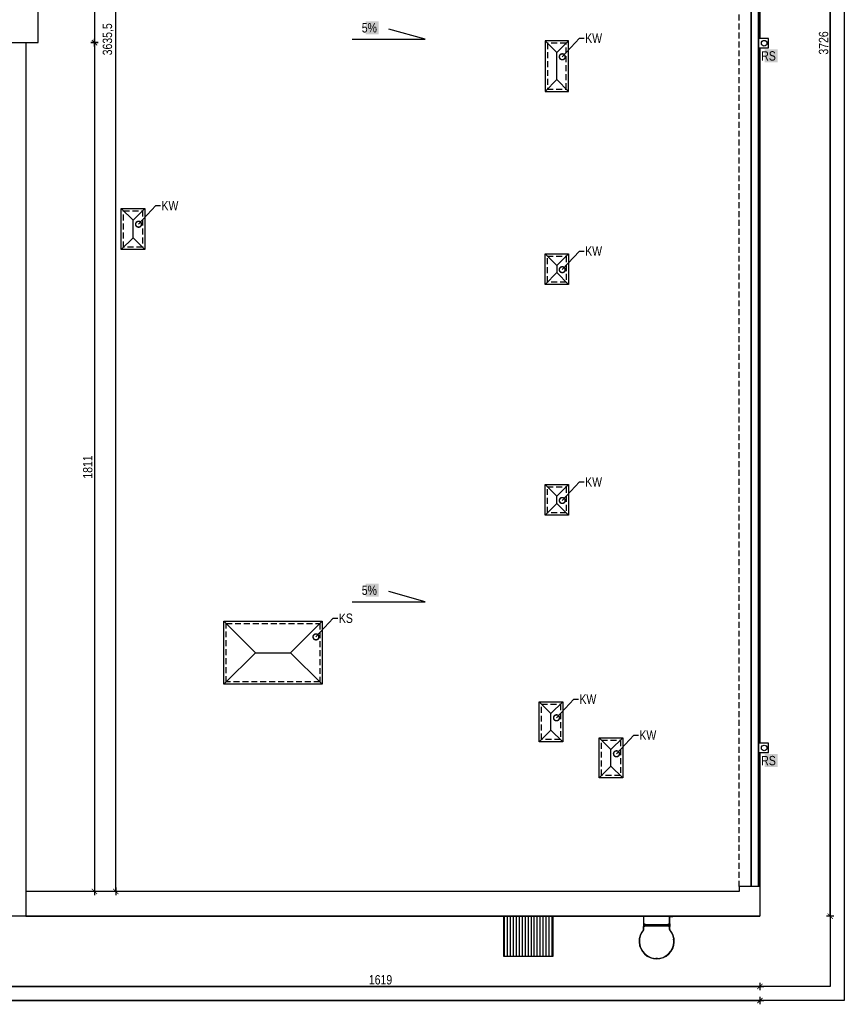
# Model space of a CAD drawing. Header units: millimetres. Extents: x 59331 to 112314, y -16110 to 34390.
# Tile 195 of 198: x 86779 to 88538, y 10839 to 12940. Entities that reach past the tile are written whole.
import ezdxf
from ezdxf import colors
from ezdxf.entities.mleader import LeaderData, LeaderLine
from ezdxf.math import Vec2, Vec3

# ---------------------------------------------------------------- set-up
doc = ezdxf.new("R2010")
doc.units = ezdxf.units.MM
doc.set_wipeout_variables(frame=1)
doc.linetypes.add('DASHEDX2', pattern=[38.1, 25.4, -12.7])
doc.layers.get('DEFPOINTS').update_dxf_attribs({"lineweight": 9})
for name, color, linetype in [('_HSA_OPIS', 43, 'Continuous'), ('_HSA_PRZERYWANE', 153, 'DASHEDX2'), ('_HSA_WIDOKOWE', 1, 'Continuous'), ('_HSA_WIDOKOWE_CIENKIE', 8, 'Continuous'), ('_HSA_WYM_100', 141, 'Continuous'), ('_HSA_ŚCIANY_CIENKIE', 2, 'Continuous'), ('_HSA_ŚCIANY_DZIAŁOWE', 6, 'Continuous'), ('_HSA_ŚCIANY_KONSTRUKCYJNE', 3, 'Continuous')]:
    doc.layers.add(name, color=color, linetype=linetype)
doc.layers.add('_HSA_UWAGI', color=50, linetype='Continuous', plot=False)
doc.styles.add('ARIAL_100', font='Arial.ttf', dxfattribs={"width": 0.8, "height": 20})
doc.dimstyles.new('WYM_WEWN_100', dxfattribs={"dimtxt": 20, "dimasz": 2, "dimexe": 10, "dimexo": 0, "dimgap": 4, "dimtad": 1, "dimdec": 1, "dimrnd": 0.1, "dimtxsty": 'ARIAL_100', "dimblk": 'Wym-03', "dimcen": 0, "dimdle": 10, "dimse1": 1, "dimse2": 1, "dimclrt": 256, "dimazin": 2, "dimtfac": 1, "dimtdec": 1, "dimtix": 1, "dimtmove": 2, "dimatfit": 0, "dimfxl": 1, "dimtolj": 1, "dimtzin": 0, "dimarcsym": 0})

# ---------------------------------------------------------------- blocks, each defined once
blk = doc.blocks.new('*U366')
blk.add_wipeout([(-16.7, 0), (0, 0), (0, -3615.7), (-16.7, -3615.7)])
for p, q in [((-15, 0), (0, 0)), ((-15, 0), (-15, -3615.7)), ((0, 0), (0, -3615.7))]:
    blk.add_line(p, q)
at = {"layer": '_HSA_WIDOKOWE_CIENKIE'}
blk.add_line((-16.7, 0), (-16.7, -3615.7), dxfattribs=at)
blk.add_lwpolyline([(-16.7, 0), (-15, 0)], dxfattribs=at)
blk = doc.blocks.new('A$Cc00aeabc')
blk.add_wipeout([(-21.4, 20), (0, 20), (0, 0), (-21.4, 0)])
blk.add_lwpolyline([(-21.4, 0), (0, 0), (0, 20), (-21.4, 20)], close=True)
at = {"layer": '_HSA_WIDOKOWE'}
blk.add_circle((-9, 10), 6, dxfattribs=at)
blk = doc.blocks.new('_DotSmall')
at = {"color": 0, "linetype": 'ByBlock', "const_width": 0.5}
blk.add_lwpolyline([(-0.0625, 0, 1), (0.0625, 0, 1)], format="xyb", close=True, dxfattribs=at)
blk = doc.blocks.new('drabina z koszem - widok z góry')
for p, q in [((-291, 0), (-345, 0)), ((-345, -5), (-345, 0)), ((291, 0), (345, 0)), ((345, 0), (345, 0)), ((345, -5), (345, 0)), ((-291, -5), (-345, -5)), ((-280, -16), (-280, -160)), ((-280, -160), (-280, -218)), ((-275, -160), (-275, -16)), ((-250, -175), (250, -175)), ((-250, -203), (250, -203)), ((275, -160), (275, -16)), ((280, -160), (280, -16)), ((280, -160), (280, -218)), ((291, -5), (345, -5)), ((-280, -282), (-280, -218)), ((-275, -283), (-275, -218)), ((275, -283), (275, -218)), ((280, -283), (280, -218))]:
    blk.add_line(p, q)
for points in [[(-275, -218), (-275, -160), (-250, -160), (-250, -218)], [(250, -218), (250, -160), (275, -160), (275, -218)], [(-367, -490), (-369, -529), (-364, -530), (-362, -490)], [(366, -490), (369, -529), (364, -530), (361, -490)], [(-283, -772), (-256, -801), (-253, -798), (-280, -769)], [(283, -772), (256, -801), (252, -798), (279, -769)], [(20, -904), (-20, -904), (-20, -899), (20, -899)]]:
    blk.add_lwpolyline(points, close=True)
for centre, radius, start, end in [((-291, -16), 16, 0, 90), ((291, -16), 16, 90, 180), ((-291, -16), 11, 0, 90), ((291, -16), 11, 90, 180), ((0, -535), 374, 139.0771, 41.0569), ((0, -535), 369, 139.196, 41.0349), ((-290, -282), 10, 312.1749, 0), ((-290, -283), 15, 312.0487, 0), ((290, -283), 15, 180, 221.0349), ((290, -283), 10, 180, 221.0569)]:
    blk.add_arc(centre, radius, start, end)
blk = doc.blocks.new('Wym-03')
for p, q in [((-4, 0), (4, 0)), ((0, 4), (0, -4))]:
    blk.add_line(p, q)
blk.add_lwpolyline([(-2.8, -2.8, 0.8, 0.8, 0), (2.8, 2.8, 0.05, 0.05, 0)], format="xyseb")
blk = doc.blocks.new('*D509')
at = {"layer": '_HSA_WYM_100', "color": 0, "lineweight": -2, "transparency": 16777216}
blk.add_line((86741.3, 10877.4), (88356.2, 10877.4), dxfattribs=at)
at = {"layer": 'DEFPOINTS', "color": 0, "transparency": 16777216}
for p in [(86739.3, 12840.5), (88358.2, 11027.4), (88358.2, 10877.4)]:
    blk.add_point(p, dxfattribs=at)
at = {"layer": '_HSA_WYM_100', "color": 0, "lineweight": -2, "transparency": 16777216, "xscale": 2, "yscale": 2, "zscale": 2}
for p, rotation in [((86739.3, 10877.4), 179.9999999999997), ((88358.2, 10877.4), 359.9999999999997)]:
    blk.add_blockref('Wym-03', p, dxfattribs=dict(at, rotation=rotation))
at = {"layer": '_HSA_WYM_100', "transparency": 16777216, "insert": (87548.8, 10891.6), "char_height": 20, "attachment_point": 5, "style": 'ARIAL_100'}
blk.add_mtext('\\A1;1619', dxfattribs=at)
blk = doc.blocks.new('*D505')
at = {"layer": '_HSA_WYM_100', "color": 0, "lineweight": -2, "transparency": 16777216}
blk.add_line((76431.4, 10847.4), (88356.2, 10847.4), dxfattribs=at)
at = {"layer": 'DEFPOINTS', "color": 0, "transparency": 16777216}
for p in [(76429.4, 10877.4), (88358.2, 10877.4), (88358.2, 10847.4)]:
    blk.add_point(p, dxfattribs=at)
at = {"layer": '_HSA_WYM_100', "color": 0, "lineweight": -2, "transparency": 16777216, "xscale": 2, "yscale": 2, "zscale": 2, "rotation": 180}
blk.add_blockref('Wym-03', (76429.4, 10847.4), dxfattribs=at)
at = {"layer": '_HSA_WYM_100', "color": 0, "lineweight": -2, "transparency": 16777216, "xscale": 2, "yscale": 2, "zscale": 2}
blk.add_blockref('Wym-03', (88358.2, 10847.4), dxfattribs=at)
at = {"layer": '_HSA_WYM_100', "transparency": 16777216, "insert": (82393.8, 10861.6), "char_height": 20, "attachment_point": 5, "style": 'ARIAL_100'}
blk.add_mtext('\\A1;11929', dxfattribs=at)
blk = doc.blocks.new('*D510')
at = {"layer": '_HSA_WYM_100', "color": 0, "lineweight": -2, "transparency": 16777216}
blk.add_line((88508.2, 11029.4), (88508.2, 14751.5), dxfattribs=at)
at = {"layer": 'DEFPOINTS', "color": 0, "transparency": 16777216}
for p in [(88358.2, 14753.5), (88508.2, 14753.5), (88358.2, 11027.4)]:
    blk.add_point(p, dxfattribs=at)
at = {"layer": '_HSA_WYM_100', "color": 0, "lineweight": -2, "transparency": 16777216, "xscale": 2, "yscale": 2, "zscale": 2}
for p, rotation in [((88508.2, 14753.5), 90), ((88508.2, 11027.4), 270)]:
    blk.add_blockref('Wym-03', p, dxfattribs=dict(at, rotation=rotation))
at = {"layer": '_HSA_WYM_100', "transparency": 16777216, "insert": (88494, 12890.5), "char_height": 20, "attachment_point": 5, "rotation": 90, "style": 'ARIAL_100'}
blk.add_mtext('\\A1;3726', dxfattribs=at)
blk = doc.blocks.new('*D837')
at = {"layer": '_HSA_WYM_100', "color": 0, "lineweight": -2, "transparency": 16777216}
blk.add_line((86938.6, 14714.1), (86938.6, 12893.2), dxfattribs=at)
at = {"layer": 'DEFPOINTS', "color": 0, "transparency": 16777216}
for p in [(86818.8, 14716.1), (86818.8, 12891.2), (86938.6, 12891.2)]:
    blk.add_point(p, dxfattribs=at)
at = {"layer": '_HSA_WYM_100', "color": 0, "lineweight": -2, "transparency": 16777216, "xscale": 2, "yscale": 2, "zscale": 2}
for p, rotation in [((86938.6, 14716.1), 89.99999999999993), ((86938.6, 12891.2), 269.9999999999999)]:
    blk.add_blockref('Wym-03', p, dxfattribs=dict(at, rotation=rotation))
at = {"layer": '_HSA_WYM_100', "transparency": 16777216, "insert": (86924.3, 13803.7), "char_height": 20, "attachment_point": 5, "rotation": 90, "style": 'ARIAL_100'}
blk.add_mtext('\\A1;1825', dxfattribs=at)
blk = doc.blocks.new('*D838')
at = {"layer": '_HSA_WYM_100', "color": 0, "lineweight": -2, "transparency": 16777216}
blk.add_line((86938.6, 12889.2), (86938.6, 11082.4), dxfattribs=at)
at = {"layer": 'DEFPOINTS', "color": 0, "transparency": 16777216}
for p in [(86818.8, 12891.2), (86792.3, 11080.4), (86938.6, 11080.4)]:
    blk.add_point(p, dxfattribs=at)
at = {"layer": '_HSA_WYM_100', "color": 0, "lineweight": -2, "transparency": 16777216, "xscale": 2, "yscale": 2, "zscale": 2}
for p, rotation in [((86938.6, 12891.2), 89.99999999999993), ((86938.6, 11080.4), 269.9999999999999)]:
    blk.add_blockref('Wym-03', p, dxfattribs=dict(at, rotation=rotation))
at = {"layer": '_HSA_WYM_100', "transparency": 16777216, "insert": (86924.3, 11985.8), "char_height": 20, "attachment_point": 5, "rotation": 90, "style": 'ARIAL_100'}
blk.add_mtext('\\A1;1811', dxfattribs=at)
blk = doc.blocks.new('*D839')
at = {"layer": '_HSA_WYM_100', "color": 0, "lineweight": -2, "transparency": 16777216}
blk.add_line((86984, 11082.4), (86984, 14714.1), dxfattribs=at)
at = {"layer": 'DEFPOINTS', "color": 0, "transparency": 16777216}
for p in [(86938.6, 14716.1), (86984, 14716.1), (86938.6, 11080.4)]:
    blk.add_point(p, dxfattribs=at)
at = {"layer": '_HSA_WYM_100', "color": 0, "lineweight": -2, "transparency": 16777216, "xscale": 2, "yscale": 2, "zscale": 2}
for p, rotation in [((86984, 14716.1), 89.9999999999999), ((86984, 11080.4), 269.9999999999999)]:
    blk.add_blockref('Wym-03', p, dxfattribs=dict(at, rotation=rotation))
at = {"layer": '_HSA_WYM_100', "transparency": 16777216, "insert": (86968, 12898.3), "char_height": 20, "attachment_point": 5, "rotation": 90, "style": 'ARIAL_100'}
blk.add_mtext('\\A1;3635,5', dxfattribs=at)

msp = doc.modelspace()

# ---------------------------------------------------------------- hatches: boundary and pattern name
at = {"layer": '_HSA_WIDOKOWE_CIENKIE'}
h = msp.add_hatch(dxfattribs=at)
h.set_pattern_fill('ANSI31', color=256, scale=2, angle=45)
h.set_pattern_definition([(90, (87864.186, 10942.425), (-6.35, 0), [])])
h.paths.add_polyline_path([(87917.19, 10942.42), (87917.19, 11027.42), (87811.19, 11027.42), (87811.19, 10942.42)])

# ---------------------------------------------------------------- linework, layer by layer
at = {"layer": '_HSA_OPIS'}
for points in [[(87488.32, 12898.28), (87644.32, 12898.28), (87566.32, 12919.83)], [(87488.32, 11698.28), (87644.32, 11698.28), (87566.32, 11719.83)]]:
    msp.add_lwpolyline(points, dxfattribs=at)
at = {"layer": '_HSA_PRZERYWANE', "ltscale": 0.5}
msp.add_line((88313.81, 11090.42), (88313.81, 14706.14), dxfattribs=at)
for points in [[(87904.74, 12792.2), (87944.74, 12792.2), (87944.74, 12889.88), (87904.74, 12889.88)], [(87000.86, 12532.64), (87040.86, 12532.64), (87040.86, 12454.54), (87000.86, 12454.54)], [(87904.74, 12435.72), (87944.74, 12435.72), (87944.74, 12380.5), (87904.74, 12380.5)], [(87904.74, 11943.22), (87944.74, 11943.22), (87944.74, 11888), (87904.74, 11888)], [(87219.33, 11652.14), (87419.33, 11652.14), (87419.33, 11527.14), (87219.33, 11527.14)], [(87932.48, 11404.37), (87892.48, 11404.37), (87892.48, 11479.6), (87932.48, 11479.6)], [(88060.4, 11327.62), (88020.4, 11327.62), (88020.4, 11402.85), (88060.4, 11402.85)]]:
    msp.add_lwpolyline(points, close=True, dxfattribs=at)
at = {"layer": '_HSA_UWAGI'}
for points in [[(76251.33, 14933.53), (88538.19, 14933.53), (88538.19, 10847.42), (76251.33, 10847.42)], [(76281.33, 14903.53), (88508.19, 14903.53), (88508.19, 10877.42), (76281.33, 10877.42)]]:
    msp.add_lwpolyline(points, close=True, dxfattribs=at)
at = {"layer": '_HSA_WIDOKOWE'}
for p, q in [((87924.74, 12869.88), (87899.74, 12894.88)), ((87924.74, 12869.88), (87949.74, 12894.88)), ((87924.74, 12812.2), (87924.74, 12869.88)), ((87924.74, 12812.2), (87899.74, 12787.2)), ((87924.74, 12812.2), (87949.74, 12787.2)), ((87020.86, 12512.64), (86995.86, 12537.64)), ((87020.86, 12512.64), (87045.86, 12537.64)), ((87020.86, 12474.54), (87020.86, 12512.64)), ((87020.86, 12474.54), (86995.86, 12449.54)), ((87020.86, 12474.54), (87045.86, 12449.54)), ((87924.74, 12415.72), (87899.74, 12440.72)), ((87924.74, 12415.72), (87949.74, 12440.72)), ((87924.74, 12415.72), (87924.74, 12400.5)), ((87924.74, 12400.5), (87899.74, 12375.5)), ((87924.74, 12400.5), (87949.74, 12375.5)), ((87924.74, 11923.22), (87899.74, 11948.22)), ((87924.74, 11923.22), (87949.74, 11948.22)), ((87924.74, 11908), (87924.74, 11923.22)), ((87924.74, 11908), (87899.74, 11883)), ((87924.74, 11908), (87949.74, 11883)), ((87281.83, 11589.64), (87214.33, 11657.14)), ((87356.83, 11589.64), (87424.33, 11657.14)), ((87281.83, 11589.64), (87214.33, 11522.14)), ((87281.83, 11589.64), (87356.83, 11589.64)), ((87356.83, 11589.64), (87424.33, 11522.14)), ((87912.48, 11459.6), (87887.48, 11484.6)), ((87912.48, 11459.6), (87937.48, 11484.6)), ((87912.48, 11424.37), (87912.48, 11459.6)), ((87912.48, 11424.37), (87887.48, 11399.37)), ((87912.48, 11424.37), (87937.48, 11399.37)), ((88040.4, 11382.85), (88015.4, 11407.85)), ((88040.4, 11382.85), (88065.4, 11407.85)), ((88040.4, 11347.62), (88040.4, 11382.85)), ((88040.4, 11347.62), (88015.4, 11322.62)), ((88040.4, 11347.62), (88065.4, 11322.62))]:
    msp.add_line(p, q, dxfattribs=at)
msp.add_lwpolyline([(87917.19, 10942.42), (87917.19, 11027.42), (87811.19, 11027.42), (87811.19, 10942.42)], close=True, dxfattribs=at)
at = {"layer": '_HSA_ŚCIANY_DZIAŁOWE'}
for p, q in [((88313.81, 11080.42), (86792.33, 11080.42)), ((88313.81, 11090.42), (88313.81, 11080.42)), ((86792.33, 11027.42), (88358.19, 11027.42)), ((88358.19, 11027.42), (86792.33, 11027.42))]:
    msp.add_line(p, q, dxfattribs=at)
at = {"layer": '_HSA_ŚCIANY_KONSTRUKCYJNE'}
for p, q in [((86818.83, 12891.25), (86818.83, 14753.53)), ((86739.33, 12891.25), (86818.83, 12891.25)), ((86792.33, 12891.25), (86792.33, 11027.42)), ((86792.33, 11027.42), (86739.33, 11027.42))]:
    msp.add_line(p, q, dxfattribs=at)
for points in [[(87899.74, 12787.2), (87949.74, 12787.2), (87949.74, 12894.88), (87899.74, 12894.88)], [(86995.86, 12537.64), (87045.86, 12537.64), (87045.86, 12449.54), (86995.86, 12449.54)], [(87899.74, 12440.72), (87949.74, 12440.72), (87949.74, 12375.5), (87899.74, 12375.5)], [(87899.74, 11948.22), (87949.74, 11948.22), (87949.74, 11883), (87899.74, 11883)], [(87214.33, 11657.14), (87424.33, 11657.14), (87424.33, 11522.14), (87214.33, 11522.14)], [(87937.48, 11399.37), (87887.48, 11399.37), (87887.48, 11484.6), (87937.48, 11484.6)], [(88065.4, 11322.62), (88015.4, 11322.62), (88015.4, 11407.85), (88065.4, 11407.85)]]:
    msp.add_lwpolyline(points, close=True, dxfattribs=at)

# ---------------------------------------------------------------- block references
at = {"layer": '_HSA_WIDOKOWE', "xscale": 0.1, "yscale": 0.1, "zscale": 0.1}
msp.add_blockref('drabina z koszem - widok z góry', (88137.92, 11027.42), dxfattribs=at)
msp.add_blockref('drabina z koszem - widok z góry', (88137.92, 11027.42), dxfattribs=at)

# ---------------------------------------------------------------- texts
at = {"layer": '_HSA_OPIS', "char_height": 20, "attachment_point": 3, "style": 'ARIAL_100', "bg_fill": 1, "box_fill_scale": 1.2, "bg_fill_color": 256, "bg_fill_true_color": 16777214, "bg_fill_transparency": 0}
for insert in [(87541.15, 12932.83), (87541.15, 11732.83)]:
    msp.add_mtext_dynamic_manual_height_columns('5%', width=20, gutter_width=15, heights=[0], dxfattribs=dict(at, insert=insert))

# ---------------------------------------------------------------- dimensions: what is measured, and where the dimension line sits
at = {"layer": '_HSA_WYM_100'}
for p1, p2, distance, picture, middle in [((86818.83, 14716.14), (86818.83, 12891.25), 119.73, '*D837', (86924.34, 13803.69)), ((86938.56, 11080.42), (86938.56, 14716.14), -45.47, '*D839', (86968.01, 12898.28)), ((76429.37, 10877.42), (88358.19, 10877.42), -30, '*D505', (82393.78, 10861.64))]:
    dim = msp.add_aligned_dim(p1=p1, p2=p2, distance=distance, dimstyle='WYM_WEWN_100', override={"dimrnd": 0.5}, dxfattribs=at)
    dim.commit()
    dim.dimension.update_dxf_attribs({"geometry": picture, "text_midpoint": middle})
dim = msp.add_linear_dim(base=(86938.56, 11080.42), p1=(86818.83, 12891.25), p2=(86792.33, 11080.42), angle=90, dimstyle='WYM_WEWN_100', override={"dimrnd": 0.5}, dxfattribs=at)
dim.commit()
dim.dimension.update_dxf_attribs({"geometry": '*D838', "text_midpoint": (86924.34, 11985.84)})

# ---------------------------------------------------------------- leaders
at = {"layer": '_HSA_OPIS'}
ml = msp.add_multileader_mtext('Standard', dxfattribs=at)
ml.set_content('KW', color=256, style='ARIAL_100')
ml.set_leader_properties()
ml.set_arrow_properties(name='DOTSMALL')
ml.build(insert=Vec2(0, 0))
ml.multileader.update_dxf_attribs({"dogleg_length": 10, "arrow_head_size": 25})
ctx = ml.context
ctx.base_point, ctx.char_height, ctx.arrow_head_size, ctx.plane_origin = Vec3(87983.42, 12900.74), 20, 25, Vec3(88710.89, 13772.16)
notes = []
notes.append((ctx, [(0, (1, 1, 0), (87973.42, 12900.74), (1, 0), 10, [(0, [(87936.53, 12860.99)], 0, [])])]))
ctx.mtext.insert, ctx.mtext.rotation, ctx.mtext.width = Vec3(87985.42, 12910.74), -6.2831853, 20
ml = msp.add_multileader_mtext('Standard', dxfattribs=at)
ml.set_content('KW', color=256, style='ARIAL_100')
ml.set_leader_properties()
ml.set_arrow_properties(name='DOTSMALL')
ml.build(insert=Vec2(0, 0))
ml.multileader.update_dxf_attribs({"dogleg_length": 10, "arrow_head_size": 25})
ctx = ml.context
ctx.base_point, ctx.char_height, ctx.arrow_head_size, ctx.plane_origin = Vec3(87079.54, 12543.5), 20, 25, Vec3(87807.01, 13414.91)
notes.append((ctx, [(0, (1, 1, 0), (87069.54, 12543.5), (1, 0), 10, [(0, [(87032.65, 12503.75)], 0, [])])]))
ctx.mtext.insert, ctx.mtext.rotation, ctx.mtext.width = Vec3(87081.54, 12553.5), -6.2831853, 20
ml = msp.add_multileader_mtext('Standard', dxfattribs=at)
ml.set_content('KW', color=256, style='ARIAL_100')
ml.set_leader_properties()
ml.set_arrow_properties(name='DOTSMALL')
ml.build(insert=Vec2(0, 0))
ml.multileader.update_dxf_attribs({"dogleg_length": 10, "arrow_head_size": 25})
ctx = ml.context
ctx.base_point, ctx.char_height, ctx.arrow_head_size, ctx.plane_origin = Vec3(87983.42, 12446.59), 20, 25, Vec3(88710.89, 13318)
notes.append((ctx, [(0, (1, 1, 0), (87973.42, 12446.59), (1, 0), 10, [(0, [(87936.53, 12406.84)], 0, [])])]))
ctx.mtext.insert, ctx.mtext.rotation, ctx.mtext.width = Vec3(87985.42, 12456.59), -6.2831853, 20
ml = msp.add_multileader_mtext('Standard', dxfattribs=at)
ml.set_content('KW', color=256, style='ARIAL_100')
ml.set_leader_properties()
ml.set_arrow_properties(name='DOTSMALL')
ml.build(insert=Vec2(0, 0))
ml.multileader.update_dxf_attribs({"dogleg_length": 10, "arrow_head_size": 25})
ctx = ml.context
ctx.base_point, ctx.char_height, ctx.arrow_head_size, ctx.plane_origin = Vec3(87983.42, 11954.09), 20, 25, Vec3(88710.89, 12825.5)
notes.append((ctx, [(0, (1, 1, 0), (87973.42, 11954.09), (1, 0), 10, [(0, [(87936.53, 11914.34)], 0, [])])]))
ctx.mtext.insert, ctx.mtext.rotation, ctx.mtext.width = Vec3(87985.42, 11964.09), -6.2831853, 20
ml = msp.add_multileader_mtext('Standard', dxfattribs=at)
ml.set_content('KS', color=256, style='ARIAL_100')
ml.set_leader_properties()
ml.set_arrow_properties(name='DOTSMALL')
ml.build(insert=Vec2(0, 0))
ml.multileader.update_dxf_attribs({"dogleg_length": 10, "arrow_head_size": 25})
ctx = ml.context
ctx.base_point, ctx.char_height, ctx.arrow_head_size, ctx.plane_origin = Vec3(87458, 11663.01), 20, 25, Vec3(88185.47, 12534.42)
notes.append((ctx, [(0, (1, 1, 0), (87448, 11663.01), (1, 0), 10, [(0, [(87411.11, 11623.25)], 0, [])])]))
ctx.mtext.insert, ctx.mtext.rotation, ctx.mtext.width = Vec3(87460, 11673.18), -6.2831853, 20
ml = msp.add_multileader_mtext('Standard', dxfattribs=at)
ml.set_content('KW', color=256, style='ARIAL_100')
ml.set_leader_properties()
ml.set_arrow_properties(name='DOTSMALL')
ml.build(insert=Vec2(0, 0))
ml.multileader.update_dxf_attribs({"dogleg_length": 10, "arrow_head_size": 25})
ctx = ml.context
ctx.base_point, ctx.char_height, ctx.arrow_head_size, ctx.plane_origin = Vec3(87971.15, 11490.47), 20, 25, Vec3(88698.62, 12361.88)
notes.append((ctx, [(0, (1, 1, 0), (87961.15, 11490.47), (1, 0), 10, [(0, [(87924.26, 11450.72)], 0, [])])]))
ctx.mtext.insert, ctx.mtext.rotation, ctx.mtext.width = Vec3(87973.15, 11500.47), -6.2831853, 20
ml = msp.add_multileader_mtext('Standard', dxfattribs=at)
ml.set_content('KW', color=256, style='ARIAL_100')
ml.set_leader_properties()
ml.set_arrow_properties(name='DOTSMALL')
ml.build(insert=Vec2(0, 0))
ml.multileader.update_dxf_attribs({"dogleg_length": 10, "arrow_head_size": 25})
ctx = ml.context
ctx.base_point, ctx.char_height, ctx.arrow_head_size, ctx.plane_origin = Vec3(88099.07, 11413.71), 20, 25, Vec3(88826.54, 12285.13)
notes.append((ctx, [(0, (1, 1, 0), (88089.07, 11413.71), (1, 0), 10, [(0, [(88052.18, 11373.96)], 0, [])])]))
ctx.mtext.insert, ctx.mtext.rotation, ctx.mtext.width = Vec3(88101.07, 11423.71), -6.2831853, 20
for ctx, leaders in notes:
    for number, flags, end, landing, length, lines in leaders:
        leader = LeaderData()
        leader.index, (leader.has_last_leader_line, leader.has_dogleg_vector, leader.attachment_direction) = number, flags
        leader.last_leader_point, leader.dogleg_vector, leader.dogleg_length = Vec3(end), Vec3(landing), length
        for number, points, colour, breaks in lines:
            line = LeaderLine()
            line.index, line.vertices, line.color, line.breaks = number, Vec3.list(points), colors.encode_raw_color(colour), breaks
            leader.lines.append(line)
        ctx.leaders.append(leader)

# ---------------------------------------------------------------- next in the draw order: block references
at = {"layer": '_HSA_WIDOKOWE', "rotation": 180}
msp.add_blockref('*U366', (88339.81, 11090.42), dxfattribs=at)

# ---------------------------------------------------------------- next in the draw order: linework, layer by layer
at = {"layer": '_HSA_WIDOKOWE'}
msp.add_line((88358.19, 14706.14), (88358.19, 11090.42), dxfattribs=at)
msp.add_line((88358.19, 14706.14), (88358.19, 11090.42), dxfattribs=at)
at = {"layer": '_HSA_ŚCIANY_CIENKIE', "ltscale": 10}
msp.add_line((88338.81, 14706.14), (88338.81, 11090.42), dxfattribs=at)
at = {"layer": '_HSA_ŚCIANY_DZIAŁOWE'}
for q in [(88313.81, 11090.42), (88358.19, 11027.42)]:
    msp.add_line((88358.19, 11090.42), q, dxfattribs=at)

# ---------------------------------------------------------------- next in the draw order: texts
at = {"layer": '_HSA_OPIS', "char_height": 20, "attachment_point": 3, "style": 'ARIAL_100', "bg_fill": 1, "box_fill_scale": 1.2, "bg_fill_color": 256, "bg_fill_true_color": 16777214, "bg_fill_transparency": 0}
for insert in [(88392.05, 12872.87), (88392.05, 11369.41)]:
    msp.add_mtext_dynamic_manual_height_columns('RS', width=20, gutter_width=15, heights=[0], dxfattribs=dict(at, insert=insert))

# ---------------------------------------------------------------- next in the draw order: block references
at = {"layer": '_HSA_WIDOKOWE_CIENKIE', "ltscale": 10}
for p in [(88376.19, 12879.88), (88376.19, 11376.42)]:
    msp.add_blockref('A$Cc00aeabc', p, dxfattribs=at)

# ---------------------------------------------------------------- next in the draw order: dimensions: what is measured, and where the dimension line sits
at = {"layer": '_HSA_WYM_100'}
dim = msp.add_aligned_dim(p1=(88358.19, 11027.42), p2=(88358.19, 14753.53), distance=-150, dimstyle='WYM_WEWN_100', override={"dimrnd": 0.5}, dxfattribs=at)
dim.commit()
dim.dimension.update_dxf_attribs({"geometry": '*D510', "text_midpoint": (88493.97, 12890.48)})
dim = msp.add_linear_dim(base=(88358.19, 10877.42), p1=(86739.33, 12840.53), p2=(88358.19, 11027.42), angle=180, dimstyle='WYM_WEWN_100', override={"dimrnd": 0.5}, dxfattribs=at)
dim.commit()
dim.dimension.update_dxf_attribs({"geometry": '*D509', "text_midpoint": (87548.76, 10891.64)})

doc.saveas('drawing.dxf')
